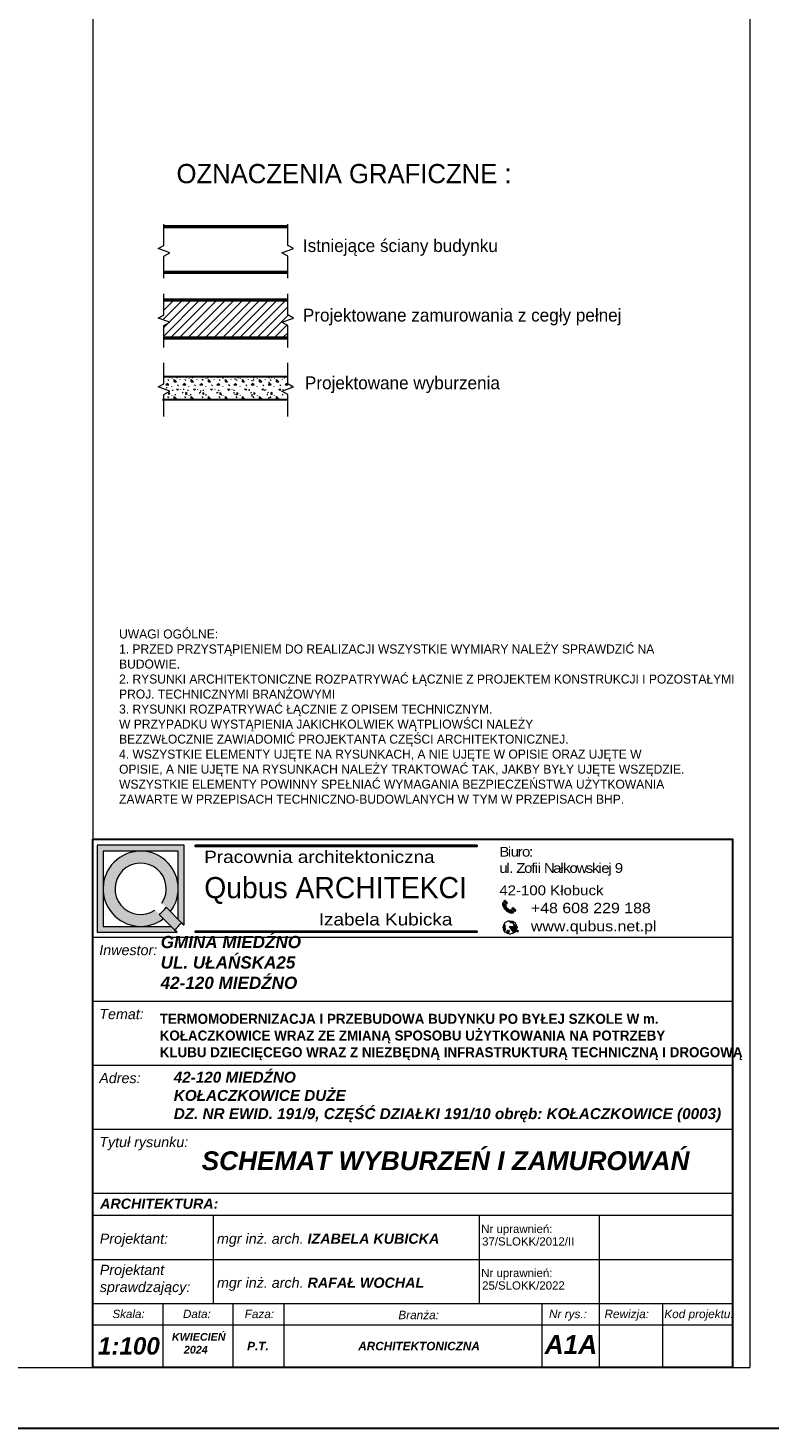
# Model space of a CAD drawing. Header units: millimetres. Extents: x -587 to 358276, y -26688 to 221215.
# Tile 249 of 256: x 16769 to 17637, y 8874 to 10514. Entities that reach past the tile are written whole.
import ezdxf
from ezdxf.enums import TextEntityAlignment as Align

# ---------------------------------------------------------------- set-up
doc = ezdxf.new("R2010")
doc.units = ezdxf.units.MM
doc.header["$MEASUREMENT"] = 0
doc.linetypes.add('ArchiTECH.PC Solid Line Type', pattern=[0])
doc.layers.add('a3', color=3, linetype='Continuous', lineweight=30, plot=False)
for name, color, linetype, lineweight in [('k_wyburzenia widoczne', 252, 'PNEUMATIC2', 30), ('l.wypełnień', 7, 'Continuous', 5), ('linia 009', 7, 'Continuous', 9), ('linia 04', 7, 'Continuous', 50), ('Nowe_820-G Rysunki Obrazki_Nr_pióra__23', 7, 'Continuous', 15), ('wymiarowanie', 176, 'Continuous', 9)]:
    doc.layers.add(name, color=color, linetype=linetype, lineweight=lineweight)
doc.layers.add('linia widokowa 020', color=7, linetype='Continuous', lineweight=20, true_color=0x000000)
doc.styles.add('ArchiTECHStyle1', font='arial.ttf', dxfattribs={"height": 0.16})
doc.styles.add('Roman', font='SIMPLEX')
doc.linetypes.add('PNEUMATIC2', pattern='A,0.5,-0.25,["//",Standard,S=0.2,R=0,X=-0.1,Y=-0.1],-0.25', length=1)

msp = doc.modelspace()

# ---------------------------------------------------------------- hatches: boundary and pattern name
for points in [[(16964.59, 9556.92), (16964.59, 9555.38), (17295.06, 9555.38), (17295.06, 9556.92)], [(16964.59, 9456.38), (16964.59, 9454.83), (17295.06, 9454.83), (17295.06, 9456.38)]]:
    msp.add_hatch(color=256).paths.add_polyline_path(points)
at = {"layer": 'k_wyburzenia widoczne', "linetype": 'Continuous', "lineweight": 5}
h = msp.add_hatch(dxfattribs=at)
h.set_pattern_fill('CONCRE', color=1, scale=20, style=0)
h.set_pattern_definition([(0, (0, 0), (20, 20), [2.5, -17.5]), (90, (0, 0), (-20, 20), [2.5, -17.5]), (135, (2.5, 0), (-20, 1e-15), [3.535534, -24.748738]), (0, (2.5, 11.25), (20, 20), [2.5, -17.5]), (45, (3.75, 10), (1e-15, 20), [1.767766, -26.516504]), (135, (3.75, 10), (-20, 1e-15), [1.767766, -26.516504]), (0, (10, 16.25), (20, 20), [3.535534, -16.464466]), (45, (10, 16.25), (1e-15, 20), [2.5, -25.784272]), (135, (13.536, 16.25), (-20, 1e-15), [2.5, -25.784272]), (90, (13.75, 5), (-20, 20), [2.5, -17.5]), (45, (13.75, 5), (1e-15, 20), [1.767766, -26.516504]), (135, (15, 6.25), (-20, 1e-15), [1.767766, -26.516504]), (0, (2.5, 5), (20, 20), [1.25, -16.75]), (0, (17.5, 10), (20, 20), [1.25, -16.75]), (90, (11.25, 12.5), (-20, 20), [1.25, -16.75]), (135, (13.75, 1.25), (-20, 1e-15), [1.767766, -26.516504]), (135, (5, 15), (-20, 1e-15), [1.767766, -26.516504]), (45, (9.375, 6.562), (1e-15, 20), [1.767766, -26.516504]), (90, (6.875, 2.5), (-20, 20), [0.3125, -19.6875]), (90, (7.812, 10.938), (-20, 20), [0.3125, -19.6875]), (90, (17.188, 14.375), (-20, 20), [0.3125, -19.6875]), (90, (17.5, 3.75), (-20, 20), [0.3125, -19.6875])])
h.paths.add_polyline_path([(16921.12, 10093.86), (16934.78, 10088.81), (16927.91, 10084.89), (16927.91, 10079.2), (17073.06, 10079.2), (17073.06, 10084.89), (17066.19, 10088.81), (17079.86, 10093.86), (17073.06, 10097.42), (17073.06, 10105.93), (16927.91, 10105.93), (16927.91, 10097.42)])
at = {"layer": 'l.wypełnień'}
h = msp.add_hatch(dxfattribs=at)
h.set_pattern_fill('LINE', color=5, scale=2.25, angle=45, style=0)
h.set_pattern_definition([(45, (-241876.18, 13233.9426), (-5.05139407, 5.05139407), [])])
h.paths.add_polyline_path([(17079.86, 10174.68), (17073.06, 10178.23), (17073.06, 10195.43), (16927.91, 10195.43), (16927.91, 10178.23), (16921.12, 10174.68), (16934.78, 10169.63), (16927.91, 10165.7), (16927.91, 10151.33), (17073.06, 10151.33), (17073.06, 10165.7), (17066.19, 10169.63)])
at = {"layer": 'wymiarowanie'}
h = msp.add_hatch(color=7, dxfattribs=at)
h.paths.add_polyline_path([(16849.57, 9556.92), (16951.67, 9556.92), (16951.67, 9463.04), (16948.57, 9466.13), (16944.66, 9470.05), (16944.66, 9505.88), (16944.66, 9549.91), (16900.62, 9549.91), (16856.58, 9549.91), (16856.58, 9505.88), (16856.58, 9461.84), (16900.62, 9461.84), (16936.45, 9461.84), (16940.36, 9457.92), (16943.46, 9454.83), (16849.57, 9454.83)])
h.paths.add_polyline_path([(16856.58, 9505.88, -0.4142136), (16900.62, 9549.91, -0.4142136), (16944.66, 9505.88, -0.1647641), (16935.59, 9479.11), (16930.59, 9484.12), (16925.55, 9489.15, 10.2455423), (16917.34, 9480.94), (16922.38, 9475.91), (16927.38, 9470.9, -0.1647641), (16900.62, 9461.84, -0.4142136)])
for color, points in [(1, [(16922.38, 9475.91, 0.0788738), (16930.59, 9484.12), (16935.59, 9479.11), (16944.66, 9470.05), (16948.57, 9466.13, -0.046709), (16940.36, 9457.92), (16936.45, 9461.84), (16927.38, 9470.9)]), (7, [(17338.44, 9454.33, 0.0114248), (17338.72, 9454.55), (17338.73, 9453.92)]), (7, [(17341.53, 9460.98), (17342.71, 9460.88), (17341.53, 9460.21, 0.0122344), (17341.54, 9460.59, 0.0123937)])]:
    msp.add_hatch(color=color, dxfattribs=at).paths.add_polyline_path(points)
h = msp.add_hatch(color=7, dxfattribs=at)
h.paths.add_polyline_path([(17330.66, 9482.88), (17329.12, 9484.27, -0.2257017), (17328.72, 9486.6), (17325.05, 9489.91, 0.1923995), (17325.86, 9484.42, 0.0725634), (17328.8, 9480.8)])
h.paths.add_polyline_path([(17325.96, 9490.94), (17329.39, 9487.85), (17330.9, 9489.53), (17327.47, 9492.62)])
h = msp.add_hatch(color=7, dxfattribs=at)
h.paths.add_polyline_path([(17330.66, 9482.88), (17332.21, 9481.49, 0.2257017), (17334.57, 9481.33), (17338.24, 9478.02, -0.1923995), (17332.7, 9478.26, -0.0725634), (17328.8, 9480.8)])
h.paths.add_polyline_path([(17339.17, 9479.04), (17335.75, 9482.13), (17337.26, 9483.8), (17340.68, 9480.72)])
h = msp.add_hatch(color=7, dxfattribs=at)
h.paths.add_polyline_path([(17333.17, 9461.72), (17340.84, 9457.33, -0.0172131), (17340.6, 9456.85), (17339.83, 9457.28, 0.008189), (17339.81, 9457.29, 0.5397497), (17338.7, 9456.7), (17338.72, 9454.55, -0.0114248), (17338.44, 9454.33)])
h.paths.add_polyline_path([(17333.17, 9461.72), (17341.53, 9460.98, -0.0123937), (17341.54, 9460.59, -0.0122344), (17341.53, 9460.21), (17340.29, 9459.5, 0.5397497), (17340.35, 9458.23, 0.008189), (17340.37, 9458.22), (17341.05, 9457.84, -0.0173245), (17340.84, 9457.33)])
h.paths.add_polyline_path([(17327.21, 9465.11, 0.4200987), (17327.59, 9463.23, -0.5369957), (17327.92, 9462.17, 0.2016291), (17327.6, 9460.21, 0.1070222), (17328.46, 9458.96, 0), (17328.46, 9458.96, -0.4365565), (17328.47, 9458.32, 0.1470815), (17327.7, 9457.67, 0.2070349), (17327.61, 9456.71, -0.421728), (17327.29, 9455.96, -0.3199581)])
h.paths.add_polyline_path([(17328.68, 9454.49, 0.4961021), (17330, 9455.26, -0.1925824), (17330.33, 9456.97, -0.3611399), (17331.43, 9456.94, 0.3674112), (17332.68, 9456.75, -1.0208574), (17333.07, 9456.54, -0.1185898), (17332.18, 9455.52, 0.3247332), (17332.1, 9454.31, 0.305926), (17334.35, 9452.74, -0.195201)])
h.paths.add_polyline_path([(17331.35, 9468.12, -0.2349861), (17338.28, 9466.98, 0.5278165), (17337.31, 9465.69, 0.1272686), (17336.12, 9466.19, -0.1207092), (17333.37, 9467.18, 0.0977798)])
h.paths.add_polyline_path([(17337.79, 9463.33, 0.3379247), (17338.24, 9464.3, 0.2733122), (17341.09, 9463.22, -0.0235046), (17341.31, 9462.51, -0.1267146)])
h.paths.add_polyline_path([(17340.84, 9457.33, 0.0173245), (17341.05, 9457.84), (17343.56, 9456.4), (17343.3, 9455.93)])
h.paths.add_polyline_path([(17340.84, 9457.33), (17343.3, 9455.93), (17343.03, 9455.46), (17340.6, 9456.85, 0.0172131)])

# ---------------------------------------------------------------- linework, layer by layer
at = {"color": 7}
for p, q in [((16948.57, 9466.13), (16951.67, 9463.04)), ((16940.36, 9457.92), (16943.46, 9454.83))]:
    msp.add_line(p, q, dxfattribs=at)
for points in [[(16964.59, 9556.92), (16964.59, 9555.38), (17295.06, 9555.38), (17295.06, 9556.92)], [(16964.59, 9456.38), (16964.59, 9454.83), (17295.06, 9454.83), (17295.06, 9456.38)]]:
    msp.add_lwpolyline(points, close=True)
at = {"layer": 'a3'}
msp.add_lwpolyline([(13459.71, 11844.01), (13459.71, 8874.01), (17659.71, 8874.01), (17659.71, 11844.01), (13459.71, 11844.01)], dxfattribs=at)
at = {"layer": 'k_wyburzenia widoczne', "color": 1, "ltscale": 20}
for p, q in [((17073.06, 10105.93), (16927.91, 10105.93)), ((16926.05, 10079.2), (17073.06, 10079.2))]:
    msp.add_line(p, q, dxfattribs=at)
at = {"layer": 'linia 009'}
for points in [[(16927.91, 10221.54), (16927.91, 10247.16), (16934.78, 10251.09), (16921.12, 10256.14), (16927.91, 10259.69), (16927.91, 10284.57)], [(17073.06, 10221.54), (17073.06, 10247.16), (17066.19, 10251.09), (17079.86, 10256.14), (17073.06, 10259.69), (17073.06, 10284.57)], [(16927.91, 10140.08), (16927.91, 10165.7), (16934.78, 10169.63), (16921.12, 10174.68), (16927.91, 10178.23), (16927.91, 10203.11)], [(17073.06, 10140.08), (17073.06, 10165.7), (17066.19, 10169.63), (17079.86, 10174.68), (17073.06, 10178.23), (17073.06, 10203.11)], [(16927.91, 10059.26), (16927.91, 10084.89), (16934.78, 10088.81), (16921.12, 10093.86), (16927.91, 10097.42), (16927.91, 10122.29)], [(17073.06, 10059.26), (17073.06, 10084.89), (17066.19, 10088.81), (17079.86, 10093.86), (17073.06, 10097.42), (17073.06, 10122.29)]]:
    msp.add_lwpolyline(points, dxfattribs=at)
at = {"layer": 'linia 04', "ltscale": 0.45}
for p, q in [((17073.06, 10281.39), (16927.91, 10281.39)), ((16927.91, 10228.29), (17073.06, 10228.29))]:
    msp.add_line(p, q, dxfattribs=at)
at = {"layer": 'linia 04', "color": 5, "ltscale": 0.45}
for p, q in [((17073.06, 10195.43), (16927.91, 10195.43)), ((16927.91, 10151.33), (17073.06, 10151.33))]:
    msp.add_line(p, q, dxfattribs=at)
at = {"layer": 'Nowe_820-G Rysunki Obrazki_Nr_pióra__23', "color": 7, "linetype": 'Continuous', "lineweight": 15}
for points in [[(17615, 11815.22), (17615, 8945.02)], [(13514.59, 8945.02), (17615, 8945.02)]]:
    msp.add_lwpolyline(points, dxfattribs=at)
at = {"layer": 'wymiarowanie', "color": 0, "linetype": 'ArchiTECH.PC Solid Line Type', "lineweight": 9}
for p, q in [((16844.68, 9149.05), (16844.68, 9524.05)), ((16844.68, 9449.05), (17594.68, 9449.05)), ((16844.68, 9374.05), (17594.68, 9374.05)), ((16844.68, 9299.05), (17594.68, 9299.05)), ((16844.68, 9224.05), (17594.68, 9224.05)), ((16844.68, 9048.24), (16844.68, 9149.05)), ((16844.68, 9149.05), (17594.68, 9149.05)), ((16844.68, 9123.24), (17594.68, 9123.24)), ((16985.65, 9123.24), (16985.65, 9020.03)), ((17297.61, 9123.24), (17297.61, 9020.03)), ((17438.11, 9123.24), (17438.11, 9020.03)), ((16844.68, 9071.64), (17594.68, 9071.64)), ((16844.68, 9020.03), (17594.68, 9020.03)), ((16844.68, 9020.03), (17594.68, 9020.03)), ((16844.68, 9020.03), (17594.68, 9020.03)), ((16844.68, 9020.03), (17594.68, 9020.03)), ((16844.68, 9020.03), (17594.68, 9020.03)), ((16926.71, 9020.03), (16926.71, 8945.02)), ((17008.75, 9020.03), (17008.75, 8945.02)), ((17068.47, 9020.03), (17068.47, 8945.02)), ((17370.88, 9020.03), (17370.88, 8945.02)), ((17438.11, 9020.03), (17438.11, 8945.02)), ((17512.64, 9020.03), (17512.64, 8945.02)), ((16844.68, 8995.03), (17594.68, 8995.03))]:
    msp.add_line(p, q, dxfattribs=at)
at = {"layer": 'wymiarowanie', "color": 1}
for p, q in [((16948.57, 9466.13), (16930.59, 9484.12)), ((16940.36, 9457.92), (16922.38, 9475.91))]:
    msp.add_line(p, q, dxfattribs=at)
at = {"layer": 'wymiarowanie', "color": 7}
for p, q in [((17325.05, 9489.91), (17328.72, 9486.6)), ((17327.47, 9492.62), (17325.96, 9490.94)), ((17325.96, 9490.94), (17329.39, 9487.85)), ((17327.47, 9492.62), (17330.9, 9489.53)), ((17329.12, 9484.27), (17335.73, 9478.32)), ((17329.39, 9487.85), (17330.9, 9489.53)), ((17335.75, 9482.13), (17337.26, 9483.8)), ((17339.17, 9479.04), (17335.75, 9482.13)), ((17340.68, 9480.72), (17337.26, 9483.8)), ((17338.24, 9478.02), (17334.57, 9481.33)), ((17340.68, 9480.72), (17339.17, 9479.04)), ((17342.71, 9460.88), (17333.17, 9461.72)), ((17333.17, 9461.72), (17343.3, 9455.93)), ((17338.73, 9453.92), (17333.17, 9461.72)), ((17338.7, 9456.7), (17338.73, 9453.92)), ((17339.81, 9457.29), (17343.03, 9455.46)), ((17340.29, 9459.5), (17342.71, 9460.88)), ((17340.35, 9458.23), (17343.56, 9456.4)), ((17343.3, 9455.93), (17343.03, 9455.46)), ((17343.3, 9455.93), (17343.56, 9456.4))]:
    msp.add_line(p, q, dxfattribs=at)
at = {"layer": 'wymiarowanie', "color": 7, "linetype": 'Continuous', "lineweight": 15}
msp.add_lwpolyline([(16844.68, 11815.22), (16844.68, 8945.02)], dxfattribs=at)
at = {"layer": 'wymiarowanie', "color": 0, "lineweight": 30}
msp.add_lwpolyline([(16844.68, 9563.96), (17594.68, 9563.96), (17594.68, 8945.02), (16844.68, 8945.02)], close=True, dxfattribs=at)
at = {"layer": 'wymiarowanie', "color": 7}
for points in [[(16951.67, 9463.04), (16951.67, 9556.92), (16849.57, 9556.92), (16849.57, 9454.83), (16943.46, 9454.83)], [(16944.66, 9470.05), (16944.66, 9549.91), (16856.58, 9549.91), (16856.58, 9461.84), (16936.45, 9461.84)]]:
    msp.add_lwpolyline(points, dxfattribs=at)
at = {"layer": 'wymiarowanie', "color": 7, "lineweight": 13}
msp.add_circle((17333.66, 9460.59), 7.88, dxfattribs=at)
at = {"layer": 'wymiarowanie', "color": 7}
for centre, radius, start, end in [((16900.62, 9505.88), 44.04, 322.57509, 307.42491), ((16900.62, 9505.88), 30.02, 326.14921, 303.85079), ((17332.32, 9488.19), 7.47, 166.67958, 210.24197), ((17339.74, 9492.67), 16.14, 210.73037, 227.33158), ((17331.37, 9485.86), 2.75, 164.3158, 215.19037), ((16900.62, 9505.88), 62.28, 309.65143, 320.34857), ((17339.46, 9492.92), 16.14, 228.6417, 245.24291), ((17329.96, 9462.56), 5.74, 53.63525, 75.97372), ((17333.55, 9483.89), 2.75, 240.78291, 291.65748), ((17335.77, 9485.07), 7.47, 245.7313, 289.2937), ((17336.76, 9472.3), 6.15, 236.50654, 264.03785), ((17335.75, 9463.64), 2.58, 14.92604, 81.86713), ((17338.23, 9466.01), 0.974, 87.29907, 197.66327), ((17328.32, 9464.35), 1.34, 145.81653, 236.96537), ((17327.08, 9456.49), 0.568, 291.2453, 22.71136), ((17330.1, 9460.8), 2.57, 147.73007, 193.32869), ((17328.76, 9457.08), 1.21, 150.948, 197.73589), ((17327.41, 9462.59), 0.665, 321.3211, 74.26354), ((17330.91, 9461.59), 3.59, 202.61984, 227.05452), ((17329.16, 9456.72), 1.74, 113.52157, 146.9902), ((17328.17, 9458.64), 0.44, 313.10426, 47.44022), ((17329.05, 9455.37), 0.957, 247.55357, 353.09799), ((17332.31, 9455.7), 2.35, 147.18676, 190.78958), ((17330.86, 9456.29), 0.862, 48.68881, 128.11552), ((17332.16, 9457.58), 0.969, 221.07993, 301.77551), ((17332.97, 9454.86), 1.03, 140.11365, 212.07498), ((17334.38, 9455.19), 2.45, 201.19555, 269.23648), ((17330.5, 9457.89), 2.9, 305.31298, 332.36541), ((17332.88, 9456.65), 0.225, 330.54591, 152.91124), ((17337.38, 9464.11), 0.884, 297.9169, 12.60242), ((17341.14, 9469.74), 7.23, 242.38997, 271.27687), ((17340.59, 9466.17), 3, 218.55426, 279.6995), ((17339.45, 9456.63), 0.755, 59.2997, 174.60822), ((17340.73, 9458.88), 0.755, 125.86793, 241.17645)]:
    msp.add_arc(centre, radius, start, end, dxfattribs=at)
at = {"layer": 'wymiarowanie', "color": 1}
msp.add_arc((16900.62, 9505.88), 37.03, 305.9804, 324.0196, dxfattribs=at)

# ---------------------------------------------------------------- texts
at = {"color": 7, "insert": (16875.34, 9719.77), "char_height": 14.64968, "width": 728.7393, "attachment_point": 4}
msp.add_mtext('{\\fCentury Gothic|b0|i1|c238|p34;\\P\\pxsm1,ql;\\fCentury Gothic|b0|i0|c238|p34;\\H0.720588x;\\C256;UWAGI OGÓLNE:\\P1. PRZED PRZYSTĄPIENIEM DO REALIZACJI WSZYSTKIE WYMIARY NALEŻY SPRAWDZIĆ NA\\PBUDOWIE.\\P2. RYSUNKI ARCHITEKTONICZNE ROZPATRYWAĆ ŁĄCZNIE Z PROJEKTEM KONSTRUKCJI I POZOSTAŁYMI PROJ. TECHNICZNYMI BRANŻOWYMI\\P3. \\C7;RYSUNKI ROZPATRYWAĆ ŁĄCZNIE Z OPISEM TECHNICZNYM.\\P\\ps*1,q*;W PRZYPADKU WYSTĄPIENIA JAKICHKOLWIEK WĄTPLIOWŚCI NALEŻY \\PBEZZWŁOCZNIE ZAWIADOMIĆ PROJEKTANTA CZĘŚCI ARCHITEKTONICZNEJ.\\P\\psm1,ql;\\C256;4. WSZYSTKIE ELEMENTY UJĘTE NA RYSUNKACH, A NIE UJĘTE W OPISIE ORAZ UJĘTE W\\POPISIE, A NIE UJĘTE NA RYSUNKACH NALEŻY TRAKTOWAĆ TAK, JAKBY BYŁY UJĘTE WSZĘDZIE.\\PWSZYSTKIE ELEMENTY POWINNY SPEŁNIAĆ WYMAGANIA BEZPIECZEŃSTWA UŻYTKOWANIA\\PZAWARTE W PRZEPISACH TECHNICZNO-BUDOWLANYCH W TYM W PRZEPISACH BHP.}', dxfattribs=at)
at = {"attachment_point": 1}
for s, insert, char_height, width in [('{\\fCentury Gothic|b0|i0|c238|p34;\\W1.15;Pracownia architektoniczna}', (16975.14, 9550.49), 14.4309, 326.0108), ('{\\fCentury Gothic|b0|i0|c238|p34;\\W1.15;\\T0.8;Biuro:\\Pul. Zofii Nałkowskiej 9}', (17321.16, 9554.98), 11.4293, 445.0153), ('{\\fCentury Gothic|b0|i0|c238|p34;\\W1.15;42-100 Kłobuck}', (17321.16, 9509.73), 11.4293, 445.0153), ('{\\fCentury Gothic|b0|i0|c238|p34;\\W1.15;+48 608 229 188}', (17358.17, 9489.39), 12.1324, 472.3923), ('{\\fCentury Gothic|b0|i0|c238|p34;\\W1.15;Izabela Kubicka}', (17109.44, 9477.28), 14.4309, 326.0108), ('{\\fCentury Gothic|b0|i0|c238|p34;\\W1.15;www.qubus.net.pl}', (17358.17, 9468.12), 12.1324, 472.3923)]:
    msp.add_mtext(s, dxfattribs=dict(at, insert=insert, char_height=char_height, width=width))
at = {"insert": (16915.42, 9359.34), "char_height": 11.73333, "width": 787.122, "attachment_point": 1, "style": 'Roman'}
msp.add_mtext('\\pxi0,l0.642783,sm1,ql,t9.628161;{\\fCentury Gothic|b1|i0|c238|p34;TERMOMODERNIZACJA I PRZEBUDOWA BUDYNKU PO BYŁEJ SZKOLE W m. \\PKOŁACZKOWICE WRAZ ZE ZMIANĄ SPOSOBU UŻYTKOWANIA NA POTRZEBY \\PKLUBU DZIECIĘCEGO WRAZ Z NIEZBĘDNĄ INFRASTRUKTURĄ TECHNICZNĄ I DROGOWĄ}', dxfattribs=at)
at = {"layer": 'linia widokowa 020', "attachment_point": 1}
for s, insert, char_height, width in [('{\\fCentury Gothic|b0|i0|c238|p34;OZNACZENIA GRAFICZNE :}', (16942.65, 10355.15), 22.5, 777.8055), ('{\\fCentury Gothic|b0|i0|c238|p34;\\C7;Istniejące ściany budynku}', (17090.86, 10267), 15, 806.9), ('{\\fCentury Gothic|b0|i0|c238|p34;Projektowane zamurowania z cegły pełnej}', (17090.86, 10185.54), 15, 806.9), ('{\\fCentury Gothic|b0|i0|c238|p34;Projektowane wyburzenia }', (17093.26, 10106.21), 15, 806.9)]:
    msp.add_mtext(s, dxfattribs=dict(at, insert=insert, char_height=char_height, width=width))
at = {"layer": 'wymiarowanie', "color": 0, "style": 'ArchiTECHStyle1'}
for s, p in [('Nr uprawnień:', (17299.93, 9099.6)), ('37/SLOKK/2012/II', (17300.97, 9084.96)), ('Nr uprawnień:', (17299.93, 9047.99)), ('25/SLOKK/2022', (17300.97, 9033.35))]:
    msp.add_text(s, height=9.6, dxfattribs=at).set_placement(p, align=Align.BOTTOM_LEFT)
at = {"layer": 'wymiarowanie', "color": 7, "insert": (16975.19, 9519.61), "char_height": 24.8137, "width": 376.1842, "attachment_point": 1}
msp.add_mtext('{\\fCentury Gothic|b0|i0|c238|p34;Qubus ARCHITEKCI}', dxfattribs=at)
at = {"layer": 'wymiarowanie', "color": 1, "ltscale": 0.45, "attachment_point": 1}
for s, insert, char_height, width in [('{\\fArial|b1|i1|c238|p34;\\C7;GMINA MIEDŹNO\\PUL. UŁAŃSKA25\\P42-120 MIEDŹNO}', (16924.09, 9450.64), 14.3265, 814.3497), ('{\\fArial|b1|i1|c238|p34;\\C7;42-120 MIEDŹNO\\PKOŁACZKOWICE DUŻE\\P\\A1;DZ. NR EWID. 191/9, CZĘŚĆ DZIAŁKI 191/10\\A1; obręb: KOŁACZKOWICE (0003)}', (16939.45, 9291.44), 12.8, 693.7746)]:
    msp.add_mtext(s, dxfattribs=dict(at, insert=insert, char_height=char_height, width=width))
at = {"layer": 'wymiarowanie', "color": 0, "ltscale": 0.45, "attachment_point": 1}
for s, insert, char_height, width in [('{\\fArial CE|b0|i1|c238|p34;Inwestor:}', (16852.11, 9440.1), 11.9958, 761.9047), ('{\\fArial CE|b0|i1|c238|p34;Temat:}', (16852.11, 9365.1), 11.9958, 761.9047), ('{\\fArial CE|b0|i1|c238|p34;Adres:}', (16852.11, 9290.1), 11.9958, 761.9047), ('{\\fArial CE|b0|i1|c238|p34;Tytuł rysunku:}', (16852.11, 9215.1), 11.9958, 761.9047), ('{\\fArial|b1|i1|c238|p34;SCHEMAT WYBURZEŃ I ZAMUROWAŃ}', (16972.17, 9198.2), 22, 761.9047), ('{\\fArial|b1|i1|c238|p34;ARCHITEKTURA:}', (16853.04, 9142.84), 11.9958, 761.9047), ('{\\fArial CE|b0|i1|c238|p34;Projektant:}', (16852.7, 9101.87), 11.9958, 761.9047), ('{\\fArial CE|b0|i1|c238|p34;mgr inż. arch. \\fArial CE|b1|i1|c238|p34;IZABELA KUBICKA}', (16990.1, 9101.87), 11.9958, 761.9047), ('{\\fArial CE|b0|i1|c238|p34;Projektant\\Psprawdzający:}', (16852.7, 9065.28), 11.9958, 761.9047), ('{\\fArial CE|b0|i1|c238|p34;mgr inż. arch. \\fArial CE|b1|i1|c238|p34;RAFAŁ WOCHAL}', (16990.1, 9050.27), 11.9958, 761.9047), ('{\\fArial CE|b0|i1|c238|p34;Skala:}', (16867.51, 9012.6), 9.75, 761.9047), ('{\\fArial CE|b0|i1|c238|p34;Data:}', (16950.26, 9012.6), 9.75, 761.9047), ('{\\fArial CE|b0|i1|c238|p34;Faza:}', (17022.58, 9012.6), 9.8794, 761.9047), ('{\\fArial CE|b0|i1|c238|p34;Branża:}', (17202.76, 9011.4), 9.8794, 761.9047), ('{\\fArial CE|b0|i1|c238|p34;Nr rys.:}', (17379.39, 9012.6), 9.8794, 761.9047), ('{\\fArial CE|b0|i1|c238|p34;Rewizja:}', (17444.44, 9012.6), 9.8794, 761.9047), ('{\\fArial CE|b0|i1|c238|p34;Kod projektu:}', (17514.61, 9012.6), 9.8794, 761.9047), ('{\\fArial|b1|i1|c238|p34;1:100}', (16850.52, 8980.35), 20.3175, 609.5238), ('\\pxt16.667;{\\fArial|b1|i1|c238|p34;     KWIECIEŃ\\P         2024}', (16919.82, 8985.27), 9, 761.9047), ('{\\fArial CE|b1|i1|c238|p34;P.T.}', (17025.48, 8974.98), 9.8794, 761.9047), ('{\\fArial CE|b1|i1|c238|p34;ARCHITEKTONICZNA}', (17155.73, 8974.98), 9.8794, 761.9047), ('{\\fArial|b1|i1|c238|p34;A1A}', (17374.37, 8982.82), 22, 761.9047)]:
    msp.add_mtext(s, dxfattribs=dict(at, insert=insert, char_height=char_height, width=width))

doc.saveas('drawing.dxf')
